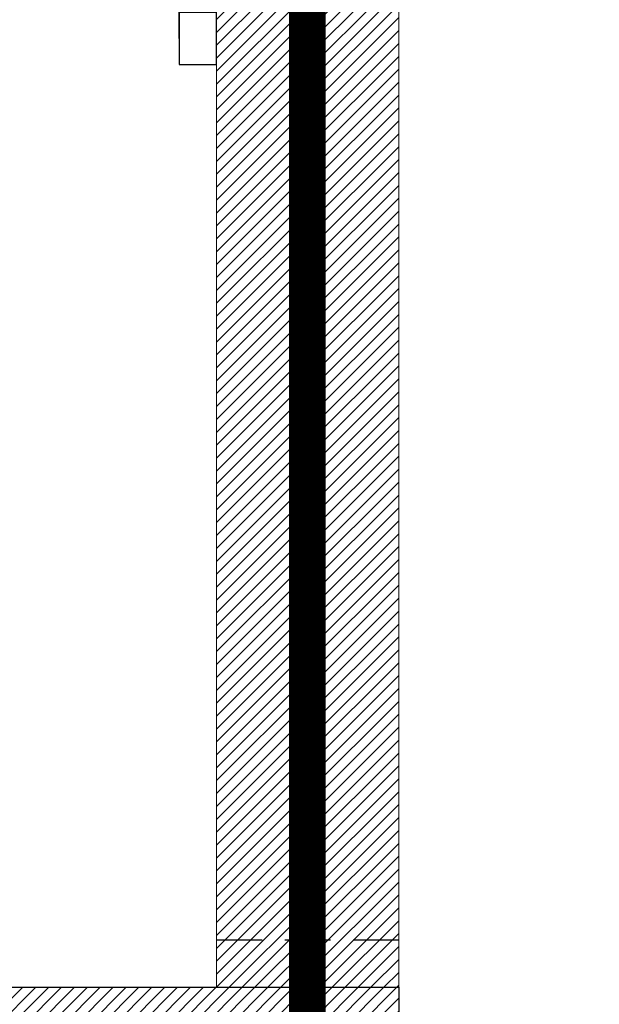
# Model space of a CAD drawing. Header units: inches. Extents: x 27484 to 71626, y -45113 to 39.
# Tile 16 of 256: x 33975 to 34055, y -40255 to -40120. Entities that reach past the tile are written whole.
import ezdxf

# ---------------------------------------------------------------- set-up
doc = ezdxf.new("R2010")
doc.units = ezdxf.units.IN
doc.header["$LTSCALE"] = 50
doc.header["$MEASUREMENT"] = 0
doc.linetypes.add('DASHED', pattern=[0.75, 0.5, -0.25])
doc.linetypes.add('HIDDEN', pattern=[0.375, 0.25, -0.125])
for name, color, linetype, lineweight in [('A-obwiednia proj.', 4, 'Continuous', 50), ('A-SCIANY', 5, 'Continuous', 18), ('A-SLUSARKA', 4, 'Continuous', 13), ('A-ść. istn.', 8, 'Continuous', 0), ('R-MET-DRZ', 7, 'Continuous', 15)]:
    doc.layers.add(name, color=color, linetype=linetype, lineweight=lineweight)
for name, color, linetype in [('A-rdzenie zelbetowe', 6, 'Continuous'), ('przebicia w scianach', 2, 'HIDDEN'), ('S-DRZ-', 7, 'Continuous'), ('S-DRZ-O', 7, 'Continuous'), ('S-DRZ-SKRZYD', 5, 'Continuous'), ('S-DRZ-WEGAR', 7, 'Continuous')]:
    doc.layers.add(name, color=color, linetype=linetype)

# ---------------------------------------------------------------- blocks, each defined once
blk = doc.blocks.new('D90-L-DL')
at = {"layer": 'S-DRZ-'}
blk.add_arc((-45, 0), 90, 270, 0, dxfattribs=at)
at = {"layer": 'S-DRZ-O'}
blk.add_line((0, 15.12), (0, -15.12), dxfattribs=at)
at = {"layer": 'S-DRZ-SKRZYD'}
blk.add_line((-45, 0), (-45, -90), dxfattribs=at)
at = {"layer": 'S-DRZ-WEGAR'}
for points in [[(-50, -3.5), (-45, -3.5), (-45, 3.5), (-50, 3.5)], [(45, 3.5), (50, 3.5), (50, -3.5), (45, -3.5)]]:
    blk.add_lwpolyline(points, close=True, dxfattribs=at)
blk = doc.blocks.new('A$C07123322')
at = {"layer": 'A-SLUSARKA', "xscale": 1.020000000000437, "yscale": 1.020000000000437, "zscale": 1.020000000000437, "rotation": 270}
blk.add_blockref('D90-L-DL', (40.58, -45.9), dxfattribs=at)

msp = doc.modelspace()

# ---------------------------------------------------------------- hatches: boundary and pattern name
at = {"layer": 'A-ść. istn.', "ltscale": 0.1}
h = msp.add_hatch(dxfattribs=at)
h.set_pattern_fill('ANSI31', color=256, scale=10)
h.paths.add_polyline_path([(34014.94899, -40246.09555), (34002.48246, -40246.09555), (34002.48246, -40252.59555), (34014.94899, -40252.59555)])
h.paths.add_polyline_path([(34027.48246, -40246.09555), (34014.98246, -40246.09555), (34014.98246, -40252.59555), (34027.48246, -40252.59555)])
h.paths.add_polyline_path([(34027.48246, -40029.09555), (34014.98246, -40029.09555), (34014.98246, -40246.09555), (34027.48246, -40246.09555)])
h.paths.add_polyline_path([(34014.94899, -40029.09555), (34002.48246, -40029.09555), (34002.48246, -40246.09555), (34014.94899, -40246.09555)])
h = msp.add_hatch(dxfattribs=at)
h.set_pattern_fill('ANSI31', color=256, scale=10)
h.paths.add_polyline_path([(33612.48246, -40252.59555), (34027.48246, -40252.59555), (34027.48246, -40277.59555), (33612.48246, -40277.59555)])

# ---------------------------------------------------------------- linework, layer by layer
at = {"layer": 'A-obwiednia proj.', "linetype": 'DASHED', "lineweight": 50, "const_width": 5}
msp.add_lwpolyline([(34014.94899, -39511.59555), (34822.96815, -39511.59555), (34822.96815, -41018.59555), (34014.94899, -41018.59555)], close=True, dxfattribs=at)
at = {"layer": 'A-rdzenie zelbetowe', "ltscale": 0.1}
msp.add_lwpolyline([(33612.48246, -40252.59555), (34027.48246, -40252.59555), (34027.48246, -40277.59555), (33612.48246, -40277.59555)], close=True, dxfattribs=at)
at = {"layer": 'A-SCIANY', "ltscale": 3}
for p, q in [((34002.48246, -40252.59555), (34002.48246, -39904.09555)), ((34027.48246, -40506.09555), (34027.48246, -40024.09555)), ((34002.48246, -40252.59555), (33798.48246, -40252.59555))]:
    msp.add_line(p, q, dxfattribs=at)
at = {"layer": 'przebicia w scianach', "ltscale": 0.5}
msp.add_line((34002.48246, -40246.09555), (34027.48246, -40246.09555), dxfattribs=at)

# ---------------------------------------------------------------- block references
at = {"layer": 'R-MET-DRZ', "rotation": 270}
msp.add_blockref('A$C07123322', (33997.38246, -40082.01894), dxfattribs=at)

doc.saveas('drawing.dxf')
